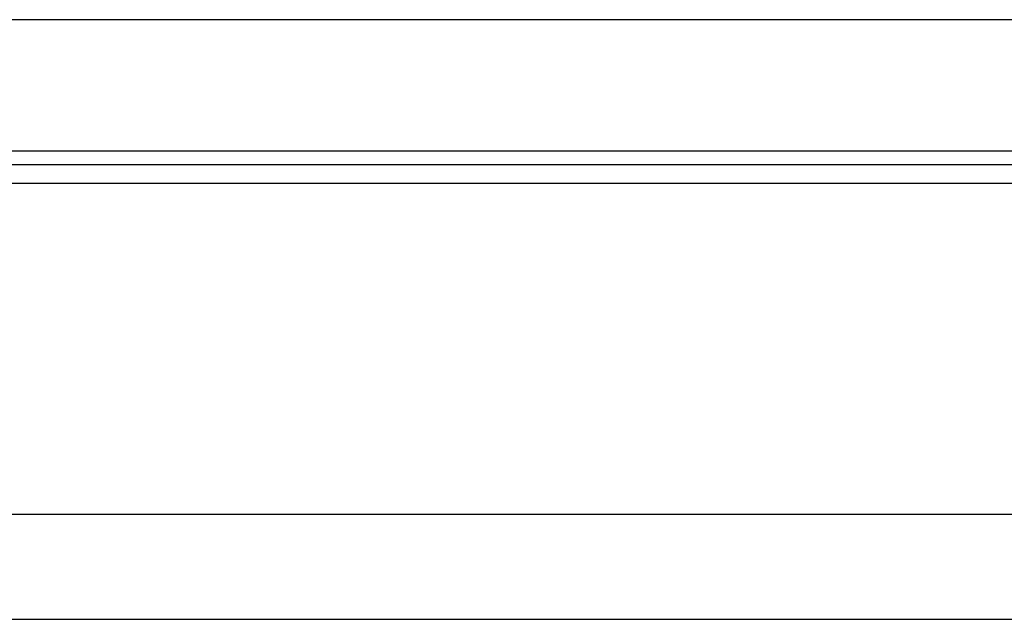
# Model space of a CAD drawing. Header units: millimetres. Extents: x 21 to 553, y -27 to 131.
# Tile 34 of 51: x 415 to 434, y -1 to 10. Entities that reach past the tile are written whole.
import ezdxf

# ---------------------------------------------------------------- set-up
doc = ezdxf.new("R2010")
doc.units = ezdxf.units.MM
doc.header["$LTSCALE"] = 0.15
doc.layers.add('2', color=7, linetype='CONTINUOUS', true_color=0xffffff)
doc.layers.add('OUT', color=3, linetype='CONTINUOUS')

msp = doc.modelspace()

# ---------------------------------------------------------------- linework, layer by layer
at = {"layer": '2', "color": 0, "linetype": 'Continuous'}
for p, q in [((294.371, 7.502), (540.629, 7.502)), ((294.592, 7.149), (540.629, 7.149)), ((296.232, 0.856), (540.629, 0.856)), ((240.629, -1.144), (540.629, -1.144))]:
    msp.add_line(p, q, dxfattribs=at)
at = {"layer": 'OUT', "color": 0}
for p, q in [((451.629, 10.256), (379.629, 10.256)), ((485.629, 7.756), (345.629, 7.756))]:
    msp.add_line(p, q, dxfattribs=at)

doc.saveas('drawing.dxf')
